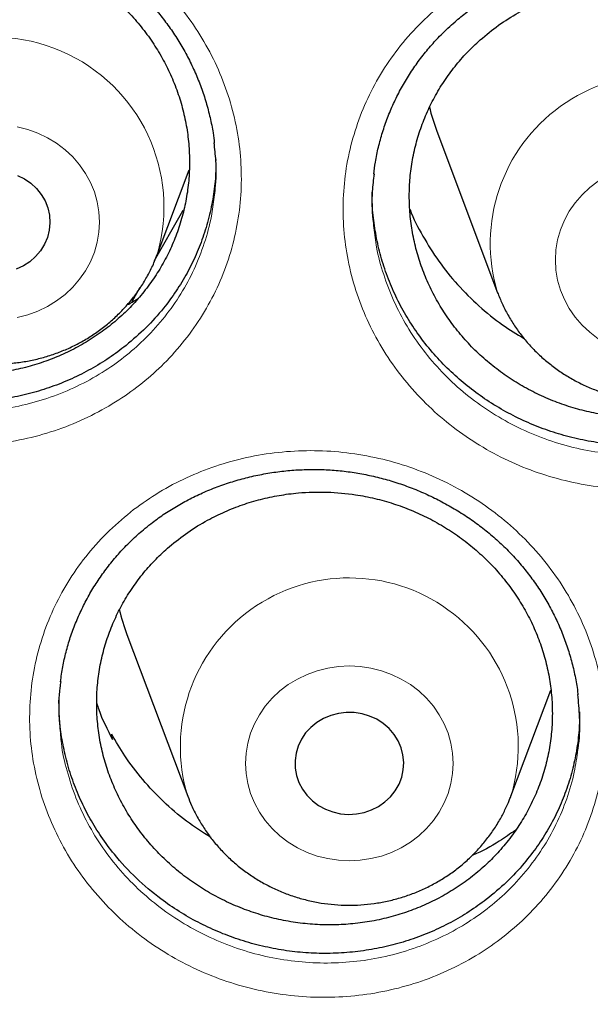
# Model space of a CAD drawing. Header units: millimetres. Extents: x 8 to 830, y 12 to 1725.
# Tile 232 of 256: x 389.57 to 393.76, y 1576.39 to 1583.64. Entities that reach past the tile are written whole.
import ezdxf

# ---------------------------------------------------------------- set-up
doc = ezdxf.new("R2010")
doc.units = ezdxf.units.MM

msp = doc.modelspace()

# ---------------------------------------------------------------- linework, layer by layer
at = {"color": 7, "linetype": 'Continuous', "lineweight": 30}
for p, q in [((392.6328, 1582.8157), (393.0798, 1581.6275)), ((391.0075, 1582.6073), (391.0074, 1582.601)), ((390.5759, 1581.9061), (390.8114, 1582.532)), ((390.3927, 1581.5635), (390.45, 1581.6699)), ((393.0798, 1581.6275), (393.0828, 1581.6198)), ((390.3541, 1579.1128), (390.8011, 1577.9246)), ((393.1773, 1577.9246), (393.4711, 1578.7055)), ((390.2364, 1578.3669), (390.2418, 1578.3807)), ((390.248, 1578.3423), (390.2418, 1578.3807))]:
    msp.add_line(p, q, dxfattribs=at)
at = {"color": 8, "linetype": 'Continuous', "lineweight": 0, "flags": 128}
for points in [[(389.5466, 1582.8484), (389.6238, 1582.829), (389.6984, 1582.8021), (389.7697, 1582.7681), (389.8367, 1582.7272), (389.8988, 1582.68), (389.9553, 1582.627), (390.0056, 1582.5687), (390.0492, 1582.5058), (390.0855, 1582.439), (390.1141, 1582.369), (390.1348, 1582.2966), (390.1473, 1582.2225), (390.1515, 1582.1476), (390.1473, 1582.0727), (390.1348, 1581.9986), (390.1141, 1581.9262), (390.0855, 1581.8562), (390.0492, 1581.7894), (390.0056, 1581.7265), (389.9553, 1581.6682), (389.8988, 1581.6152), (389.8367, 1581.568), (389.7697, 1581.5271), (389.6984, 1581.4931), (389.6238, 1581.4662), (389.5466, 1581.4468)], [(393.8191, 1582.4486), (393.7569, 1582.4014), (393.7004, 1582.3484), (393.6501, 1582.2901), (393.6066, 1582.2272), (393.5703, 1582.1604), (393.5417, 1582.0904), (393.521, 1582.018), (393.5085, 1581.9439), (393.5043, 1581.869), (393.5085, 1581.7941), (393.521, 1581.72), (393.5417, 1581.6476), (393.5703, 1581.5776), (393.6066, 1581.5108), (393.6501, 1581.4479), (393.7004, 1581.3896), (393.7569, 1581.3366), (393.8191, 1581.2894)], [(392.6868, 1577.8747), (392.7155, 1577.9447), (392.7362, 1578.0171), (392.7487, 1578.0912), (392.7528, 1578.1661), (392.7487, 1578.241), (392.7362, 1578.315), (392.7155, 1578.3875), (392.6868, 1578.4575), (392.6505, 1578.5243), (392.607, 1578.5872), (392.5567, 1578.6455), (392.5002, 1578.6985), (392.4381, 1578.7457), (392.371, 1578.7865), (392.2998, 1578.8206), (392.2252, 1578.8475), (392.148, 1578.8669), (392.069, 1578.8786), (391.9892, 1578.8825), (391.9094, 1578.8786), (391.8304, 1578.8669), (391.7532, 1578.8475), (391.6786, 1578.8206), (391.6074, 1578.7865), (391.5403, 1578.7457), (391.4782, 1578.6985), (391.4217, 1578.6455), (391.3714, 1578.5872), (391.3279, 1578.5243), (391.2916, 1578.4575), (391.2629, 1578.3875), (391.2422, 1578.315), (391.2297, 1578.241), (391.2256, 1578.1661), (391.2297, 1578.0912), (391.2422, 1578.0171), (391.2629, 1577.9447), (391.2916, 1577.8747), (391.3279, 1577.8078), (391.3714, 1577.7449), (391.4217, 1577.6867), (391.4782, 1577.6336), (391.5403, 1577.5864), (391.6074, 1577.5456), (391.6786, 1577.5116), (391.7532, 1577.4847), (391.8304, 1577.4653), (391.9094, 1577.4535), (391.9892, 1577.4496), (392.069, 1577.4535), (392.148, 1577.4653), (392.2252, 1577.4847), (392.2998, 1577.5116), (392.371, 1577.5456), (392.4381, 1577.5864), (392.5002, 1577.6336), (392.5567, 1577.6867), (392.607, 1577.7449), (392.6505, 1577.8078), (392.6868, 1577.8747)]]:
    msp.add_lwpolyline(points, dxfattribs=at)
at = {"color": 7, "linetype": 'Continuous', "lineweight": 30, "flags": 128}
for points in [[(389.5487, 1582.4912), (389.6003, 1582.4655), (389.6474, 1582.4331), (389.689, 1582.3946), (389.7241, 1582.3508), (389.7521, 1582.3027), (389.7722, 1582.2513), (389.7842, 1582.1977), (389.7878, 1582.143), (389.7828, 1582.0884), (389.7694, 1582.0351), (389.7479, 1581.9842), (389.7187, 1581.9367), (389.6825, 1581.8938), (389.6399, 1581.8562), (389.592, 1581.8249), (389.5398, 1581.8005)], [(390.5573, 1581.8656), (390.7543, 1582.2132), (390.7675, 1582.2361)], [(392.3546, 1578.0134), (392.3744, 1578.065), (392.386, 1578.1187), (392.3891, 1578.1734), (392.3837, 1578.2279), (392.3699, 1578.2812), (392.348, 1578.3319), (392.3184, 1578.3792), (392.2819, 1578.4219), (392.239, 1578.4591), (392.1909, 1578.4902), (392.1384, 1578.5142), (392.0828, 1578.5309), (392.0252, 1578.5398), (391.9668, 1578.5408), (391.9089, 1578.5337), (391.8527, 1578.5188), (391.7994, 1578.4964), (391.7502, 1578.467), (391.706, 1578.4311), (391.6679, 1578.3896), (391.6366, 1578.3433), (391.6129, 1578.2933), (391.5972, 1578.2405), (391.5898, 1578.1862), (391.5909, 1578.1314), (391.6005, 1578.0774), (391.6184, 1578.0252), (391.6443, 1577.9761), (391.6774, 1577.931), (391.7172, 1577.8909), (391.7628, 1577.8567), (391.8133, 1577.829), (391.8674, 1577.8086), (391.9242, 1577.7958), (391.9824, 1577.7908), (392.0407, 1577.7939), (392.0979, 1577.8049), (392.1528, 1577.8236), (392.2042, 1577.8496), (392.251, 1577.8823), (392.2923, 1577.9211), (392.327, 1577.9651), (392.3546, 1578.0134)]]:
    msp.add_lwpolyline(points, dxfattribs=at)
at = {"color": 8, "linetype": 'Continuous', "lineweight": 0}
for centre, radius, start, end in [((389.3751, 1582.2565), 1.251, 343.81093, 149.54392), ((394.2681, 1581.9908), 1.2426, 343.26601, 197.00079), ((391.9891, 1578.2881), 1.2424, 342.91394, 196.97366)]:
    msp.add_arc(centre, radius, start, end, dxfattribs=at)
at = {"color": 7, "linetype": 'Continuous', "lineweight": 30}
for centre, radius, start, end in [((394.0838, 1583.3619), 1.5503, 193.69593, 200.62537), ((391.8049, 1579.6589), 1.5502, 193.48108, 200.62559)]:
    msp.add_arc(centre, radius, start, end, dxfattribs=at)
at = {"color": 8, "linetype": 'Continuous', "lineweight": 0}
for points, knots in [([(377.0618, 1573.0598), (377.0748, 1573.2611), (377.1186, 1573.942), (377.2643, 1575.0973), (377.4967, 1576.5224), (377.798, 1577.9277), (378.161, 1579.3111), (378.585, 1580.6702), (379.0711, 1582.011), (379.6218, 1583.3387), (380.2374, 1584.6506), (380.9178, 1585.9434), (381.6582, 1587.207), (382.4571, 1588.4388), (383.3079, 1589.6293), (384.2077, 1590.777), (385.1538, 1591.8805), (386.1498, 1592.9446), (387.2002, 1593.9736), (388.304, 1594.9646), (389.46, 1595.9147), (390.6594, 1596.8163), (391.9, 1597.6675), (393.1716, 1598.4619), (394.4711, 1599.1992), (395.7952, 1599.879), (397.1494, 1600.5045), (398.5396, 1601.078), (399.9635, 1601.5973), (401.4191, 1602.0601), (402.895, 1602.4624), (404.3883, 1602.8034), (405.8872, 1603.0807), (407.3885, 1603.2956), (408.8891, 1603.4473), (410.3954, 1603.5424), (411.4015, 1603.5542), (411.9045, 1603.5601)], [0, 0, 0, 0, 0.0122926, 0.041589, 0.0708854, 0.1001817, 0.128955, 0.1577283, 0.1865016, 0.2152749, 0.2445713, 0.2738677, 0.303164, 0.3324604, 0.3617568, 0.3905301, 0.4193034, 0.4480767, 0.47685, 0.5061463, 0.5354427, 0.564739, 0.5940354, 0.6233318, 0.6521051, 0.6808784, 0.7096517, 0.738425, 0.7677213, 0.7970177, 0.8263141, 0.8556104, 0.8849068, 0.9136801, 0.9424534, 0.9712267, 1, 1, 1, 1]), ([(411.9045, 1602.1384), (411.4079, 1602.1325), (410.4148, 1602.1207), (408.9279, 1602.0251), (407.4468, 1601.8726), (405.9744, 1601.658), (404.522, 1601.3848), (403.0924, 1601.0544), (401.6879, 1600.6687), (400.3024, 1600.2266), (398.9303, 1599.7256), (397.5746, 1599.1657), (396.2385, 1598.5467), (394.9327, 1597.8732), (393.6598, 1597.1465), (392.4295, 1596.3727), (391.2435, 1595.5542), (390.1031, 1594.6936), (389.0035, 1593.7876), (387.9401, 1592.8322), (386.916, 1591.8281), (385.9341, 1590.7766), (385.0025, 1589.6855), (384.1228, 1588.5571), (383.3018, 1587.4004), (382.54, 1586.2184), (381.8375, 1585.0139), (381.191, 1583.7821), (380.5983, 1582.5176), (380.0617, 1581.2223), (379.5835, 1579.8983), (379.1678, 1578.5558), (378.8154, 1577.1975), (378.5287, 1575.8341), (378.3069, 1574.4685), (378.1492, 1573.1035), (378.0544, 1571.7333), (378.0226, 1570.3523), (378.0552, 1568.9629), (378.1534, 1567.568), (378.317, 1566.1784), (378.5454, 1564.797), (378.8367, 1563.4344), (379.1888, 1562.0932), (379.5999, 1560.7754), (380.0712, 1559.4755), (380.6051, 1558.1882), (381.2019, 1556.9163), (381.8617, 1555.6628), (382.5795, 1554.4377), (383.3541, 1553.2435), (384.179, 1552.0892), (385.0514, 1550.9765), (385.9686, 1549.9066), (386.9343, 1548.8749), (387.9527, 1547.8773), (389.0228, 1546.9165), (390.1437, 1545.9953), (391.3066, 1545.1212), (392.5093, 1544.2959), (393.7422, 1543.5256), (395.0021, 1542.8108), (396.2859, 1542.1517), (397.5989, 1541.5453), (398.9467, 1540.9892), (400.3273, 1540.4858), (401.7385, 1540.0371), (403.1694, 1539.6471), (404.6173, 1539.3164), (406.0705, 1539.0475), (407.526, 1538.8394), (408.981, 1538.6914), (410.4414, 1538.6025), (411.9134, 1538.5727), (413.3942, 1538.6033), (414.8811, 1538.6954), (416.3622, 1538.8488), (417.8346, 1539.0632), (419.2869, 1539.3364), (420.7165, 1539.6668), (422.1211, 1540.0525), (423.5066, 1540.4947), (424.8787, 1540.9956), (426.2344, 1541.5555), (427.5705, 1542.1745), (428.8762, 1542.848), (430.1492, 1543.5747), (431.3795, 1544.3486), (432.5655, 1545.1671), (433.7058, 1546.0276), (434.8055, 1546.9336), (435.8688, 1547.889), (436.8929, 1548.8931), (437.8748, 1549.9446), (438.8065, 1551.0357), (439.6861, 1552.1641), (440.5071, 1553.3208), (441.269, 1554.5028), (441.9715, 1555.7073), (442.6179, 1556.9391), (443.2106, 1558.2036), (443.7472, 1559.4989), (444.2255, 1560.8229), (444.6412, 1562.1654), (444.9936, 1563.5237), (445.2803, 1564.8871), (445.5021, 1566.2527), (445.6598, 1567.6178), (445.7545, 1568.9879), (445.7863, 1570.3689), (445.7538, 1571.7583), (445.6555, 1573.1532), (445.492, 1574.5428), (445.2635, 1575.9243), (444.9723, 1577.2868), (444.6202, 1578.6281), (444.2091, 1579.9458), (443.7378, 1581.2457), (443.2038, 1582.533), (442.6071, 1583.8049), (441.9473, 1585.0584), (441.2294, 1586.2835), (440.4549, 1587.4778), (439.63, 1588.632), (438.7576, 1589.7447), (437.8403, 1590.8146), (436.8747, 1591.8463), (435.8563, 1592.8439), (434.7861, 1593.8047), (433.6653, 1594.726), (432.5024, 1595.6), (431.2997, 1596.4253), (430.0668, 1597.1956), (428.8069, 1597.9104), (427.5231, 1598.5695), (426.2101, 1599.1759), (424.8623, 1599.732), (423.4817, 1600.2354), (422.0705, 1600.6841), (420.6395, 1601.0741), (419.1917, 1601.4048), (417.7385, 1601.6737), (416.283, 1601.882), (414.828, 1602.0291), (413.3676, 1602.1213), (412.3922, 1602.1327), (411.9045, 1602.1384)], [0, 0, 0, 0, 0.007, 0.014, 0.021, 0.028, 0.035, 0.041875, 0.04875, 0.055625, 0.0625, 0.0695, 0.0765, 0.0835, 0.0905, 0.0975, 0.104375, 0.11125, 0.118125, 0.125, 0.132, 0.139, 0.146, 0.153, 0.16, 0.166875, 0.17375, 0.180625, 0.1875, 0.1945, 0.2015, 0.2085, 0.2155, 0.2225, 0.229375, 0.23625, 0.243125, 0.25, 0.257, 0.264, 0.271, 0.278, 0.285, 0.291875, 0.29875, 0.305625, 0.3125, 0.3195, 0.3265, 0.3335, 0.3405, 0.3475, 0.354375, 0.36125, 0.368125, 0.375, 0.382, 0.389, 0.396, 0.403, 0.41, 0.416875, 0.42375, 0.430625, 0.4375, 0.4445, 0.4515, 0.4585, 0.4655, 0.4725, 0.479375, 0.48625, 0.493125, 0.5, 0.507, 0.514, 0.521, 0.528, 0.535, 0.541875, 0.54875, 0.555625, 0.5625, 0.5695, 0.5765, 0.5835, 0.5905, 0.5975, 0.604375, 0.61125, 0.618125, 0.625, 0.632, 0.639, 0.646, 0.653, 0.66, 0.666875, 0.67375, 0.680625, 0.6875, 0.6945, 0.7015, 0.7085, 0.7155, 0.7225, 0.729375, 0.73625, 0.743125, 0.75, 0.757, 0.764, 0.771, 0.778, 0.785, 0.791875, 0.79875, 0.805625, 0.8125, 0.8195, 0.8265, 0.8335, 0.8405, 0.8475, 0.854375, 0.86125, 0.868125, 0.875, 0.882, 0.889, 0.896, 0.903, 0.91, 0.916875, 0.92375, 0.930625, 0.9375, 0.9445, 0.9515, 0.9585, 0.9655, 0.9725, 0.979375, 0.98625, 0.993125, 1, 1, 1, 1]), ([(387.6959, 1584.0899), (387.7568, 1584.1353), (387.8789, 1584.2261), (388.081, 1584.3363), (388.295, 1584.4264), (388.5203, 1584.4923), (388.7534, 1584.5339), (388.9906, 1584.5505), (389.2288, 1584.5409), (389.465, 1584.5061), (389.6967, 1584.4467), (389.9206, 1584.3623), (390.1342, 1584.2548), (390.3344, 1584.1257), (390.5182, 1583.9759), (390.6839, 1583.8083), (390.8297, 1583.6244), (390.953, 1583.426), (391.0528, 1583.2161), (391.1277, 1582.9976), (391.1759, 1582.7733), (391.198, 1582.5461), (391.1936, 1582.3185), (391.1618, 1582.0935), (391.104, 1581.8739), (391.0208, 1581.6624), (390.9126, 1581.4624), (390.7816, 1581.2756), (390.6332, 1581.1087), (390.4705, 1580.9628), (390.2922, 1580.8337), (390.094, 1580.7213), (389.8777, 1580.6284), (389.6516, 1580.5596), (389.4184, 1580.5165), (389.1815, 1580.4984), (388.9429, 1580.5054), (388.7058, 1580.5387), (388.4732, 1580.597), (388.2482, 1580.6793), (388.0342, 1580.7856), (387.8334, 1580.9134), (387.648, 1581.0614), (387.481, 1581.2285), (387.3339, 1581.412), (387.2087, 1581.6093), (387.1078, 1581.8185), (387.0316, 1582.0363), (386.981, 1582.2603), (386.9576, 1582.4876), (386.9606, 1582.7153), (386.9902, 1582.9405), (387.0466, 1583.16), (387.1281, 1583.3715), (387.2343, 1583.5736), (387.3658, 1583.7625), (387.5184, 1583.9381), (387.6368, 1584.0394), (387.6959, 1584.0899)], [0, 0, 0, 0, 0.017621, 0.035297, 0.052918, 0.070788, 0.088716, 0.106587, 0.124449, 0.142369, 0.160233, 0.178158, 0.19614, 0.214065, 0.231948, 0.249888, 0.267771, 0.285704, 0.303694, 0.321627, 0.339498, 0.357426, 0.375297, 0.393179, 0.411119, 0.429001, 0.446842, 0.464739, 0.48258, 0.499099, 0.515618, 0.533568, 0.551574, 0.569522, 0.58739, 0.605314, 0.623181, 0.641115, 0.659106, 0.67704, 0.694936, 0.712888, 0.730783, 0.748709, 0.766693, 0.784619, 0.802519, 0.820477, 0.838377, 0.856258, 0.874196, 0.892077, 0.909908, 0.927795, 0.945625, 0.96373, 0.981895, 1, 1, 1, 1]), ([(392.6268, 1583.7157), (392.6865, 1583.7635), (392.8061, 1583.8594), (393.0057, 1583.9775), (393.2174, 1584.0755), (393.4409, 1584.1492), (393.6724, 1584.1988), (393.9087, 1584.2235), (394.1469, 1584.2221), (394.3838, 1584.1955), (394.617, 1584.1441), (394.8432, 1584.0676), (395.0599, 1583.9676), (395.2638, 1583.8456), (395.4521, 1583.7024), (395.6229, 1583.5408), (395.7744, 1583.3622), (395.9038, 1583.1684), (396.0102, 1582.9622), (396.0921, 1582.7467), (396.1476, 1582.5243), (396.177, 1582.2981), (396.18, 1582.0706), (396.1556, 1581.8447), (396.1049, 1581.6232), (396.0287, 1581.409), (395.9271, 1581.2053), (395.8023, 1581.0141), (395.6593, 1580.8421), (395.5015, 1580.6905), (395.3274, 1580.5554), (395.133, 1580.4362), (394.92, 1580.336), (394.6964, 1580.2595), (394.465, 1580.2085), (394.2289, 1580.1821), (393.9905, 1580.181), (393.7527, 1580.2061), (393.5186, 1580.2563), (393.2914, 1580.3308), (393.0744, 1580.4295), (392.8699, 1580.5502), (392.6801, 1580.6916), (392.508, 1580.8526), (392.3553, 1581.0307), (392.2239, 1581.2234), (392.1164, 1581.4287), (392.0332, 1581.6437), (391.9754, 1581.8656), (391.9446, 1582.0919), (391.9403, 1582.3194), (391.9625, 1582.5454), (392.0117, 1582.7668), (392.0862, 1582.981), (392.1856, 1583.1862), (392.3102, 1583.3788), (392.4558, 1583.5585), (392.5698, 1583.6633), (392.6268, 1583.7157)], [0, 0, 0, 0, 0.0177483, 0.0355527, 0.0533015, 0.0711723, 0.0891002, 0.1069713, 0.1248261, 0.1427381, 0.1605939, 0.1785065, 0.1964764, 0.2143891, 0.2322613, 0.2501896, 0.2680609, 0.2859883, 0.303973, 0.3219002, 0.3397746, 0.3577057, 0.3755796, 0.393472, 0.4114216, 0.4293137, 0.4471669, 0.465077, 0.4829301, 0.4994725, 0.5160145, 0.5339615, 0.551965, 0.5699096, 0.5877743, 0.6056951, 0.6235588, 0.6414824, 0.6594634, 0.677387, 0.6952704, 0.7132106, 0.7310939, 0.7490101, 0.7669836, 0.7848998, 0.8027974, 0.8207521, 0.8386496, 0.8565365, 0.8744804, 0.8923667, 0.9102096, 0.9281082, 0.945949, 0.963947, 0.9820028, 1, 1, 1, 1]), ([(387.1905, 1582.44), (387.1931, 1582.4103), (387.2017, 1582.3119), (387.2423, 1582.1473), (387.3102, 1581.9495), (387.4017, 1581.7598), (387.5149, 1581.5806), (387.648, 1581.414), (387.7991, 1581.2622), (387.9668, 1581.1276), (388.1485, 1581.0113), (388.3421, 1580.9145), (388.5455, 1580.8393), (388.756, 1580.7859), (388.9705, 1580.7552), (389.1864, 1580.7482), (389.4008, 1580.7641), (389.6119, 1580.8026), (389.8165, 1580.8644), (390.0123, 1580.9481), (390.1917, 1581.0496), (390.353, 1581.1661), (390.5002, 1581.298), (390.6346, 1581.449), (390.7531, 1581.618), (390.8513, 1581.7992), (390.9258, 1581.9908), (390.9752, 1582.1688), (390.9889, 1582.2838), (390.9945, 1582.3306)], [0, 0, 0, 0, 0.016669, 0.055142, 0.093738, 0.132212, 0.170741, 0.209394, 0.247923, 0.28639, 0.324979, 0.363446, 0.401991, 0.440659, 0.479203, 0.517615, 0.55615, 0.594564, 0.633139, 0.671842, 0.710423, 0.745915, 0.781408, 0.819754, 0.858221, 0.896567, 0.934999, 0.973554, 1, 1, 1, 1]), ([(392.1701, 1582.1059), (392.1756, 1582.0579), (392.1891, 1581.9416), (392.2385, 1581.7605), (392.3131, 1581.5655), (392.4105, 1581.3792), (392.5293, 1581.2043), (392.6675, 1581.0427), (392.8231, 1580.8964), (392.9949, 1580.7679), (393.1799, 1580.6582), (393.3763, 1580.5683), (393.5818, 1580.5003), (393.7936, 1580.4544), (394.0087, 1580.4312), (394.2245, 1580.4318), (394.4381, 1580.4552), (394.6476, 1580.5011), (394.85, 1580.57), (395.0427, 1580.6605), (395.2186, 1580.7681), (395.3761, 1580.8903), (395.519, 1581.0274), (395.6484, 1581.183), (395.7613, 1581.3561), (395.8536, 1581.5406), (395.9214, 1581.7347), (395.9619, 1581.8964), (395.9708, 1581.9936), (395.9735, 1582.0223)], [0, 0, 0, 0, 0.026987, 0.065452, 0.104041, 0.142508, 0.181014, 0.219643, 0.25815, 0.296589, 0.335151, 0.37359, 0.412111, 0.450755, 0.489275, 0.527678, 0.566204, 0.604609, 0.643176, 0.68187, 0.720442, 0.755983, 0.791524, 0.829894, 0.868387, 0.906758, 0.94521, 0.983786, 1, 1, 1, 1]), ([(390.4027, 1580.0322), (390.4643, 1580.0762), (390.5876, 1580.1644), (390.7909, 1580.2706), (391.006, 1580.357), (391.2322, 1580.4193), (391.4661, 1580.4574), (391.7036, 1580.4706), (391.9417, 1580.4577), (392.1774, 1580.4199), (392.408, 1580.3576), (392.6305, 1580.2706), (392.8421, 1580.1608), (393.0399, 1580.0296), (393.221, 1579.8783), (393.3836, 1579.7094), (393.5261, 1579.5247), (393.6458, 1579.3258), (393.7418, 1579.116), (393.8128, 1578.898), (393.8571, 1578.6745), (393.8752, 1578.4485), (393.8669, 1578.2225), (393.8312, 1577.9994), (393.7696, 1577.782), (393.6828, 1577.573), (393.5711, 1577.3757), (393.437, 1577.1919), (393.2856, 1577.028), (393.1204, 1576.8851), (392.9398, 1576.7593), (392.7396, 1576.6502), (392.5216, 1576.5608), (392.2943, 1576.4956), (392.0603, 1576.4559), (391.8229, 1576.4412), (391.5844, 1576.4515), (391.3479, 1576.4879), (391.1162, 1576.5491), (390.8928, 1576.6341), (390.6807, 1576.7427), (390.4822, 1576.8725), (390.2995, 1577.0222), (390.1355, 1577.1906), (389.9918, 1577.3748), (389.8702, 1577.5726), (389.773, 1577.7818), (389.7007, 1577.9992), (389.6541, 1578.2224), (389.6346, 1578.4485), (389.6416, 1578.6746), (389.6751, 1578.8979), (389.7353, 1579.1152), (389.8203, 1579.3243), (389.9302, 1579.5239), (390.0653, 1579.7103), (390.2217, 1579.8833), (390.3425, 1579.9826), (390.4027, 1580.0322)], [0, 0, 0, 0, 0.017563, 0.03518, 0.052744, 0.070625, 0.088563, 0.106444, 0.124312, 0.142237, 0.160107, 0.178029, 0.19601, 0.213932, 0.231807, 0.249737, 0.267611, 0.285532, 0.30351, 0.32143, 0.339292, 0.35721, 0.375071, 0.392951, 0.410887, 0.428766, 0.446612, 0.464515, 0.48236, 0.498891, 0.515422, 0.533382, 0.551399, 0.569357, 0.587235, 0.60517, 0.623047, 0.640985, 0.65898, 0.676918, 0.694808, 0.712755, 0.730645, 0.74856, 0.766533, 0.784449, 0.802337, 0.820282, 0.838171, 0.856044, 0.873974, 0.891846, 0.909677, 0.927563, 0.945392, 0.963575, 0.981818, 1, 1, 1, 1]), ([(389.8664, 1578.371), (389.8679, 1578.3515), (389.8744, 1578.2638), (389.9107, 1578.1098), (389.9747, 1577.9126), (390.063, 1577.7229), (390.173, 1577.5435), (390.303, 1577.3763), (390.4514, 1577.2234), (390.6167, 1577.0874), (390.7962, 1576.9694), (390.9881, 1576.8706), (391.1903, 1576.7931), (391.3998, 1576.7372), (391.6138, 1576.7037), (391.8296, 1576.6938), (392.0444, 1576.7067), (392.2562, 1576.7421), (392.4619, 1576.8008), (392.6592, 1576.8813), (392.8403, 1576.9797), (393.0038, 1577.0933), (393.1532, 1577.2223), (393.2902, 1577.3705), (393.4116, 1577.5368), (393.5128, 1577.7154), (393.5908, 1577.9046), (393.6453, 1578.09), (393.6621, 1578.2136), (393.6697, 1578.2695)], [0, 0, 0, 0, 0.0109985, 0.0494539, 0.0880326, 0.1264886, 0.1650034, 0.2036413, 0.2421564, 0.2806204, 0.3192067, 0.3576709, 0.3962324, 0.4349173, 0.4734787, 0.511922, 0.550488, 0.5889334, 0.6275405, 0.6662747, 0.7048874, 0.7404132, 0.7759399, 0.8143047, 0.852792, 0.8911569, 0.9295909, 0.9681483, 1, 1, 1, 1])]:
    msp.add_open_spline(points, degree=3, knots=knots, dxfattribs=at)
at = {"color": 7, "linetype": 'Continuous', "lineweight": 30}
for points, knots in [([(379.3607, 1573.8314), (379.3766, 1573.9616), (379.4114, 1574.2451), (379.4739, 1574.6808), (379.5463, 1575.1387), (379.6262, 1575.5955), (379.7135, 1576.0511), (379.808, 1576.5054), (379.9099, 1576.9583), (380.019, 1577.4098), (380.1353, 1577.8596), (380.2589, 1578.3078), (380.3897, 1578.7542), (380.5276, 1579.1986), (380.6726, 1579.6411), (380.8248, 1580.0814), (380.984, 1580.5196), (381.1502, 1580.9554), (381.3234, 1581.3889), (381.5035, 1581.8199), (381.6906, 1582.2482), (381.8845, 1582.6739), (382.0852, 1583.0968), (382.2927, 1583.5168), (382.507, 1583.9338), (382.7279, 1584.3477), (382.9554, 1584.7585), (383.1895, 1585.166), (383.4301, 1585.5701), (383.6772, 1585.9708), (383.9307, 1586.368), (384.1906, 1586.7615), (384.4567, 1587.1513), (384.7291, 1587.5374), (385.0077, 1587.9195), (385.2923, 1588.2976), (385.583, 1588.6717), (385.8797, 1589.0416), (386.1823, 1589.4073), (386.4908, 1589.7686), (386.805, 1590.1256), (387.1249, 1590.4781), (387.4504, 1590.826), (387.7815, 1591.1692), (388.118, 1591.5078), (388.46, 1591.8416), (388.8073, 1592.1705), (389.1598, 1592.4944), (389.5175, 1592.8133), (389.8803, 1593.1272), (390.248, 1593.4358), (390.6207, 1593.7393), (390.9982, 1594.0374), (391.3805, 1594.3302), (391.7675, 1594.6175), (392.159, 1594.8993), (392.5549, 1595.1756), (392.9553, 1595.4462), (393.36, 1595.7112), (393.7689, 1595.9704), (394.1819, 1596.2238), (394.5989, 1596.4713), (395.0199, 1596.7129), (395.4447, 1596.9485), (395.8732, 1597.1781), (396.3054, 1597.4016), (396.7411, 1597.619), (397.1803, 1597.8302), (397.6228, 1598.0352), (398.0685, 1598.2339), (398.5174, 1598.4262), (398.9694, 1598.6122), (399.4242, 1598.7918), (399.8819, 1598.965), (400.3423, 1599.1316), (400.8054, 1599.2918), (401.271, 1599.4453), (401.739, 1599.5923), (402.2092, 1599.7326), (402.6817, 1599.8663), (403.1563, 1599.9933), (403.6329, 1600.1136), (404.1114, 1600.2271), (404.5916, 1600.3338), (405.0735, 1600.4338), (405.5569, 1600.5269), (406.0418, 1600.6132), (406.528, 1600.6926), (407.0154, 1600.7652), (407.5039, 1600.8308), (407.9935, 1600.8895), (408.4839, 1600.9413), (408.9751, 1600.9862), (409.467, 1601.0241), (409.9594, 1601.0551), (410.4523, 1601.0791), (410.9454, 1601.0962), (411.4389, 1601.1062), (411.9324, 1601.1093), (412.4259, 1601.1054), (412.9193, 1601.0946), (413.4124, 1601.0768), (413.9052, 1601.052), (414.3976, 1601.0202), (414.8894, 1600.9815), (415.3805, 1600.9358), (415.8708, 1600.8833), (416.3603, 1600.8237), (416.8487, 1600.7573), (417.336, 1600.684), (417.822, 1600.6038), (418.3067, 1600.5167), (418.79, 1600.4229), (419.2717, 1600.3221), (419.7517, 1600.2146), (420.23, 1600.1003), (420.7063, 1599.9793), (421.1807, 1599.8516), (421.6529, 1599.7171), (422.1229, 1599.5761), (422.5907, 1599.4283), (423.0559, 1599.274), (423.5187, 1599.1132), (423.9788, 1598.9458), (424.4362, 1598.7719), (424.8907, 1598.5916), (425.3423, 1598.4049), (425.7908, 1598.2118), (426.2362, 1598.0124), (426.6783, 1597.8067), (427.1171, 1597.5948), (427.5524, 1597.3768), (427.9842, 1597.1526), (428.4123, 1596.9223), (428.8366, 1596.686), (429.2572, 1596.4437), (429.6737, 1596.1955), (430.0863, 1595.9415), (430.4947, 1595.6817), (430.8989, 1595.4161), (431.2988, 1595.1448), (431.6943, 1594.8679), (432.0852, 1594.5855), (432.4716, 1594.2975), (432.8534, 1594.0042), (433.2304, 1593.7055), (433.6025, 1593.4014), (433.9697, 1593.0922), (434.3319, 1592.7778), (434.689, 1592.4583), (435.0409, 1592.1338), (435.3876, 1591.8044), (435.729, 1591.4701), (436.0649, 1591.131), (436.3954, 1590.7872), (436.7202, 1590.4388), (437.0395, 1590.0858), (437.3531, 1589.7284), (437.6608, 1589.3665), (437.9627, 1589.0004), (438.2588, 1588.63), (438.5488, 1588.2555), (438.8328, 1587.8769), (439.1106, 1587.4944), (439.3823, 1587.108), (439.6477, 1586.7177), (439.9069, 1586.3238), (440.1597, 1585.9263), (440.406, 1585.5252), (440.6459, 1585.1207), (440.8793, 1584.7128), (441.1061, 1584.3017), (441.3262, 1583.8874), (441.5397, 1583.4701), (441.7465, 1583.0498), (441.9464, 1582.6266), (442.1396, 1582.2006), (442.3259, 1581.772), (442.5052, 1581.3407), (442.6777, 1580.907), (442.8431, 1580.4709), (443.0015, 1580.0325), (443.1528, 1579.5919), (443.2971, 1579.1493), (443.4342, 1578.7046), (443.5642, 1578.258), (443.6869, 1577.8097), (443.8025, 1577.3597), (443.9108, 1576.9081), (444.0118, 1576.455), (444.1056, 1576.0005), (444.192, 1575.5447), (444.2712, 1575.0878), (444.3427, 1574.6298), (444.4021, 1574.211), (444.4344, 1573.9444), (444.4481, 1573.8312)], [0, 0, 0, 0, 0.004388, 0.009555, 0.014723, 0.01989, 0.025057, 0.030224, 0.035392, 0.040559, 0.045726, 0.050893, 0.05606, 0.061228, 0.066395, 0.071562, 0.076729, 0.081896, 0.087063, 0.092229, 0.097396, 0.102563, 0.10773, 0.112897, 0.118063, 0.12323, 0.128396, 0.133563, 0.138729, 0.143896, 0.149062, 0.154229, 0.159395, 0.164561, 0.169727, 0.174894, 0.18006, 0.185226, 0.190392, 0.195558, 0.200724, 0.20589, 0.211055, 0.216221, 0.221387, 0.226553, 0.231718, 0.236884, 0.242049, 0.247215, 0.25238, 0.257546, 0.262711, 0.267877, 0.273042, 0.278207, 0.283372, 0.288538, 0.293703, 0.298868, 0.304033, 0.309198, 0.314363, 0.319528, 0.324693, 0.329858, 0.335023, 0.340188, 0.345353, 0.350518, 0.355682, 0.360847, 0.366012, 0.371177, 0.376341, 0.381506, 0.386671, 0.391835, 0.397, 0.402165, 0.407329, 0.412494, 0.417658, 0.422823, 0.427988, 0.433152, 0.438317, 0.443481, 0.448646, 0.45381, 0.458975, 0.464139, 0.469304, 0.474468, 0.479632, 0.484797, 0.489961, 0.495126, 0.50029, 0.505455, 0.510619, 0.515784, 0.520948, 0.526112, 0.531277, 0.536441, 0.541606, 0.54677, 0.551935, 0.557099, 0.562264, 0.567428, 0.572593, 0.577757, 0.582922, 0.588086, 0.593251, 0.598415, 0.60358, 0.608744, 0.613909, 0.619074, 0.624238, 0.629403, 0.634568, 0.639732, 0.644897, 0.650062, 0.655226, 0.660391, 0.665556, 0.670721, 0.675886, 0.68105, 0.686215, 0.69138, 0.696545, 0.70171, 0.706875, 0.71204, 0.717205, 0.722371, 0.727536, 0.732701, 0.737866, 0.743031, 0.748197, 0.753362, 0.758527, 0.763693, 0.768858, 0.774024, 0.779189, 0.784355, 0.789521, 0.794686, 0.799852, 0.805018, 0.810184, 0.815349, 0.820515, 0.825681, 0.830847, 0.836013, 0.84118, 0.846346, 0.851512, 0.856678, 0.861844, 0.867011, 0.872177, 0.877344, 0.88251, 0.887677, 0.892843, 0.89801, 0.903177, 0.908343, 0.91351, 0.918677, 0.923844, 0.929011, 0.934178, 0.939344, 0.944512, 0.949679, 0.954846, 0.960013, 0.96518, 0.970347, 0.975514, 0.980681, 0.985849, 0.991016, 0.996183, 1, 1, 1, 1]), ([(387.83, 1583.9878), (387.8448, 1583.9995), (387.889, 1584.0344), (387.9664, 1584.0887), (388.0637, 1584.1486), (388.1656, 1584.2029), (388.2716, 1584.2513), (388.3812, 1584.2936), (388.4939, 1584.3295), (388.6092, 1584.3588), (388.7263, 1584.3812), (388.8445, 1584.3967), (388.9633, 1584.405), (389.082, 1584.4063), (389.1999, 1584.4005), (389.3165, 1584.3876), (389.4321, 1584.3678), (389.5468, 1584.3411), (389.6609, 1584.3075), (389.7737, 1584.267), (389.8846, 1584.2198), (389.9929, 1584.1662), (390.0978, 1584.1065), (390.1986, 1584.041), (390.2947, 1583.9701), (390.3855, 1583.8945), (390.4704, 1583.8145), (390.5492, 1583.7303), (390.6222, 1583.6419), (390.6897, 1583.5491), (390.7516, 1583.4519), (390.8076, 1583.3507), (390.8574, 1583.2459), (390.9006, 1583.1383), (390.937, 1583.0282), (390.9659, 1582.9164), (390.9861, 1582.8164), (390.9934, 1582.7534), (390.9963, 1582.7285)], [0, 0, 0, 0, 0.013969, 0.041926, 0.070013, 0.098288, 0.12673, 0.155309, 0.183984, 0.21271, 0.241425, 0.270071, 0.298596, 0.326959, 0.355125, 0.383056, 0.410839, 0.438843, 0.46715, 0.495708, 0.524454, 0.553315, 0.582213, 0.611045, 0.639732, 0.668206, 0.696414, 0.724322, 0.752113, 0.780142, 0.808426, 0.83693, 0.86561, 0.894416, 0.923292, 0.952178, 0.981007, 1, 1, 1, 1]), ([(387.9919, 1583.8293), (387.9586, 1583.7991), (387.8921, 1583.7386), (387.8021, 1583.6372), (387.7202, 1583.5281), (387.6485, 1583.4123), (387.5878, 1583.2915), (387.5383, 1583.1668), (387.4996, 1583.037), (387.4728, 1582.9047), (387.4579, 1582.7704), (387.4548, 1582.6361), (387.4636, 1582.5003), (387.4843, 1582.3659), (387.5168, 1582.2334), (387.5605, 1582.1046), (387.6157, 1581.9781), (387.6817, 1581.8567), (387.758, 1581.7409), (387.8435, 1581.632), (387.939, 1581.529), (388.043, 1581.4342), (388.1546, 1581.348), (388.2724, 1581.2713), (388.3976, 1581.2035), (388.5489, 1581.1368), (388.7294, 1581.0779), (388.9157, 1581.041), (389.0811, 1581.0254), (389.2227, 1581.0234), (389.363, 1581.0327), (389.5031, 1581.0534), (389.6404, 1581.0855), (389.7736, 1581.1285), (389.9016, 1581.1817), (390.0255, 1581.2458), (390.1427, 1581.3198), (390.2525, 1581.4029), (390.3537, 1581.494), (390.4473, 1581.5942), (390.5311, 1581.7014), (390.605, 1581.8152), (390.6681, 1581.934), (390.7209, 1582.0588), (390.7622, 1582.1874), (390.7919, 1582.319), (390.8097, 1582.4519), (390.8159, 1582.5875), (390.81, 1582.7229), (390.7922, 1582.8576), (390.7628, 1582.9898), (390.7216, 1583.1208), (390.6692, 1583.2478), (390.6059, 1583.3702), (390.5327, 1583.4868), (390.4487, 1583.5986), (390.3555, 1583.703), (390.2537, 1583.7997), (390.1447, 1583.8876), (390.0274, 1583.9674), (389.8838, 1584.0488), (389.7104, 1584.1253), (389.5288, 1584.1806), (389.3655, 1584.2128), (389.2245, 1584.2289), (389.0836, 1584.2338), (388.9416, 1584.2273), (388.8013, 1584.2093), (388.6635, 1584.18), (388.5301, 1584.14), (388.3994, 1584.0889), (388.2641, 1584.022), (388.1254, 1583.9376), (388.0366, 1583.8656), (387.9919, 1583.8293)], [0, 0, 0, 0, 0.0132202, 0.0264404, 0.0399948, 0.053649, 0.0668832, 0.0802635, 0.0936439, 0.107298, 0.1205329, 0.1339138, 0.1472947, 0.1609492, 0.1741894, 0.1875756, 0.2009618, 0.2146217, 0.2278696, 0.2412103, 0.2546579, 0.2683258, 0.2815686, 0.2949756, 0.3083826, 0.3220578, 0.3419245, 0.3621088, 0.3757873, 0.3890769, 0.4023664, 0.415846, 0.4295223, 0.442771, 0.4561127, 0.4695615, 0.4832312, 0.496472, 0.5098593, 0.5232465, 0.536908, 0.5501431, 0.5635245, 0.5769059, 0.5905612, 0.6037952, 0.6171754, 0.6305556, 0.6442094, 0.6574475, 0.6708317, 0.6842158, 0.6978736, 0.711119, 0.7244572, 0.7379023, 0.7515676, 0.7648086, 0.7782137, 0.7916189, 0.8052921, 0.8251583, 0.845342, 0.85902, 0.8723109, 0.8856017, 0.8990825, 0.9127601, 0.9259992, 0.9394027, 0.9528062, 0.9664783, 0.9831459, 1, 1, 1, 1]), ([(392.7665, 1583.6209), (392.7809, 1583.6331), (392.824, 1583.6695), (392.8996, 1583.7265), (392.9949, 1583.7897), (393.0949, 1583.8475), (393.1993, 1583.8996), (393.3075, 1583.9456), (393.419, 1583.9854), (393.5332, 1584.0186), (393.6494, 1584.045), (393.7671, 1584.0645), (393.8855, 1584.077), (394.004, 1584.0823), (394.1219, 1584.0805), (394.2389, 1584.0717), (394.355, 1584.0558), (394.4704, 1584.033), (394.5854, 1584.0033), (394.6994, 1583.9667), (394.8117, 1583.9233), (394.9216, 1583.8734), (395.0283, 1583.8173), (395.1311, 1583.7552), (395.2292, 1583.6877), (395.3222, 1583.6152), (395.4096, 1583.5381), (395.4909, 1583.4566), (395.5666, 1583.3707), (395.6369, 1583.2802), (395.7018, 1583.1851), (395.761, 1583.0858), (395.8139, 1582.9828), (395.8604, 1582.8766), (395.9001, 1582.7678), (395.9328, 1582.6571), (395.9576, 1582.545), (395.972, 1582.464), (395.9758, 1582.4204), (395.9763, 1582.4146)], [0, 0, 0, 0, 0.013777, 0.041344, 0.069039, 0.096919, 0.124964, 0.153143, 0.181415, 0.209737, 0.238046, 0.266284, 0.294403, 0.322361, 0.350124, 0.377655, 0.405044, 0.432653, 0.460562, 0.488718, 0.517059, 0.545514, 0.574006, 0.602431, 0.630714, 0.658787, 0.686597, 0.714113, 0.741525, 0.769175, 0.797077, 0.825195, 0.853487, 0.881903, 0.910388, 0.938882, 0.967321, 0.995659, 1, 1, 1, 1]), ([(392.952, 1583.4876), (392.9191, 1583.4569), (392.8533, 1583.3956), (392.7647, 1583.2931), (392.684, 1583.1831), (392.6138, 1583.0665), (392.5545, 1582.945), (392.5065, 1582.8199), (392.4693, 1582.6898), (392.444, 1582.5575), (392.4306, 1582.4234), (392.429, 1582.2893), (392.4392, 1582.154), (392.4615, 1582.0203), (392.4954, 1581.8886), (392.5404, 1581.7607), (392.597, 1581.6353), (392.6642, 1581.5152), (392.7416, 1581.4009), (392.8281, 1581.2936), (392.9247, 1581.1923), (393.0296, 1581.0992), (393.1418, 1581.0151), (393.2602, 1580.9404), (393.3858, 1580.8748), (393.5166, 1580.8194), (393.651, 1580.7749), (393.7879, 1580.7414), (393.9284, 1580.7187), (394.07, 1580.7074), (394.2116, 1580.7076), (394.3516, 1580.7191), (394.4913, 1580.7419), (394.6277, 1580.7759), (394.7603, 1580.8209), (394.8874, 1580.8759), (395.0103, 1580.9417), (395.1263, 1581.0171), (395.235, 1581.1017), (395.335, 1581.1941), (395.4273, 1581.2954), (395.5098, 1581.4036), (395.5823, 1581.5182), (395.6439, 1581.6376), (395.6953, 1581.7629), (395.735, 1581.8917), (395.7632, 1582.0235), (395.7796, 1582.1563), (395.7842, 1582.2916), (395.7768, 1582.4266), (395.7575, 1582.5607), (395.7268, 1582.6921), (395.6842, 1582.8222), (395.6304, 1582.9481), (395.5659, 1583.0692), (395.4915, 1583.1844), (395.4064, 1583.2946), (395.3122, 1583.3974), (395.2095, 1583.4923), (395.0998, 1583.5783), (394.9817, 1583.6561), (394.8375, 1583.7351), (394.6636, 1583.8087), (394.4817, 1583.8611), (394.3184, 1583.8907), (394.1775, 1583.9046), (394.0368, 1583.9074), (393.8952, 1583.8987), (393.7553, 1583.8786), (393.6184, 1583.8474), (393.4856, 1583.8055), (393.3558, 1583.7525), (393.2214, 1583.6838), (393.0839, 1583.5975), (392.9961, 1583.5243), (392.952, 1583.4876)], [0, 0, 0, 0, 0.013222, 0.026444, 0.04, 0.053656, 0.066892, 0.080274, 0.093656, 0.107312, 0.12055, 0.133933, 0.147317, 0.160974, 0.174218, 0.187607, 0.200996, 0.214659, 0.227908, 0.241251, 0.2547, 0.268369, 0.281658, 0.294946, 0.308425, 0.3221, 0.335389, 0.348679, 0.362158, 0.375834, 0.389074, 0.402478, 0.415882, 0.429555, 0.442801, 0.456193, 0.469585, 0.483252, 0.496491, 0.509877, 0.523263, 0.536923, 0.550159, 0.563541, 0.576924, 0.59058, 0.603816, 0.617199, 0.630582, 0.644238, 0.657479, 0.670866, 0.684254, 0.697914, 0.711162, 0.724502, 0.73795, 0.751617, 0.764858, 0.778264, 0.791669, 0.805343, 0.825206, 0.845387, 0.859063, 0.872351, 0.885638, 0.899116, 0.91279, 0.926038, 0.939378, 0.952826, 0.966495, 0.983154, 1, 1, 1, 1]), ([(392.1682, 1582.4996), (392.172, 1582.5293), (392.1803, 1582.5961), (392.2021, 1582.6987), (392.2319, 1582.8075), (392.2691, 1582.9148), (392.3134, 1583.0201), (392.3647, 1583.1226), (392.4225, 1583.2219), (392.4867, 1583.3173), (392.5568, 1583.4082), (392.6326, 1583.4942), (392.703, 1583.5648), (392.7491, 1583.6055), (392.7665, 1583.6209)], [0, 0, 0, 0, 0.0696417, 0.1563362, 0.2436873, 0.3315611, 0.4198016, 0.5082393, 0.5966756, 0.684908, 0.7727866, 0.860188, 0.9470224, 1, 1, 1, 1]), ([(390.3472, 1581.24), (390.3063, 1581.2088), (390.224, 1581.146), (390.0899, 1581.0648), (389.948, 1580.9931), (389.8, 1580.9335), (389.6473, 1580.8864), (389.4913, 1580.852), (389.3309, 1580.8301), (389.1692, 1580.8213), (389.0074, 1580.8254), (388.8472, 1580.8426), (388.6871, 1580.8727), (388.5304, 1580.9155), (388.3781, 1580.9706), (388.2317, 1581.0371), (388.0899, 1581.1159), (387.9555, 1581.2054), (387.8295, 1581.3051), (387.7128, 1581.4139), (387.6048, 1581.5328), (387.5077, 1581.6594), (387.4222, 1581.7927), (387.349, 1581.9313), (387.2875, 1582.0765), (387.2391, 1582.2255), (387.2038, 1582.3772), (387.1833, 1582.5299), (387.1746, 1582.6381), (387.1769, 1582.6948), (387.1771, 1582.7)], [0, 0, 0, 0, 0.036332, 0.072985, 0.109895, 0.147405, 0.183869, 0.220595, 0.257617, 0.295243, 0.331677, 0.368371, 0.405329, 0.442912, 0.47931, 0.515962, 0.552877, 0.590414, 0.626872, 0.663586, 0.700697, 0.738348, 0.774802, 0.811512, 0.848517, 0.886129, 0.922567, 0.959262, 0.996251, 1, 1, 1, 1]), ([(390.9945, 1582.3306), (390.9977, 1582.3518), (391.0112, 1582.4405), (391.0124, 1582.5751), (390.9998, 1582.6871), (390.9948, 1582.7307)], [0, 0, 0, 0, 0.160035, 0.672886, 1, 1, 1, 1]), ([(391.007, 1582.574), (391.007, 1582.5513), (391.0068, 1582.4775), (390.9922, 1582.353), (390.9635, 1582.2009), (390.9206, 1582.0526), (390.865, 1581.9091), (390.7973, 1581.7716), (390.7169, 1581.6389), (390.617, 1581.5034), (390.4958, 1581.3671), (390.3969, 1581.2825), (390.3472, 1581.24)], [0, 0, 0, 0, 0.044383, 0.144385, 0.245104, 0.347541, 0.446675, 0.546505, 0.647047, 0.749299, 0.873957, 1, 1, 1, 1]), ([(392.1706, 1582.5018), (392.1656, 1582.459), (392.1529, 1582.348), (392.1541, 1582.2147), (392.1671, 1582.1262), (392.1701, 1582.1059)], [0, 0, 0, 0, 0.326302, 0.845745, 1, 1, 1, 1]), ([(395.3717, 1580.9644), (395.3318, 1580.9317), (395.2516, 1580.866), (395.1201, 1580.78), (394.9806, 1580.7034), (394.8347, 1580.6386), (394.6837, 1580.5862), (394.529, 1580.5464), (394.3695, 1580.5189), (394.2083, 1580.5044), (394.0467, 1580.5029), (393.8862, 1580.5145), (393.7254, 1580.539), (393.5675, 1580.5763), (393.4137, 1580.626), (393.2654, 1580.6873), (393.1213, 1580.7609), (392.9842, 1580.8456), (392.8552, 1580.9407), (392.7351, 1581.0452), (392.6234, 1581.1601), (392.5223, 1581.2831), (392.4327, 1581.4131), (392.355, 1581.5489), (392.2887, 1581.6918), (392.2355, 1581.839), (392.1953, 1581.9892), (392.1693, 1582.141), (392.1565, 1582.2681), (392.1577, 1582.3441), (392.1581, 1582.3686)], [0, 0, 0, 0, 0.035915, 0.072084, 0.10854, 0.14559, 0.181553, 0.217776, 0.25429, 0.2914, 0.327324, 0.363504, 0.399943, 0.437, 0.47288, 0.509013, 0.545402, 0.582405, 0.618348, 0.654543, 0.691128, 0.728247, 0.764163, 0.800331, 0.836889, 0.873979, 0.909924, 0.946123, 0.982613, 1, 1, 1, 1]), ([(392.4345, 1582.2428), (392.4348, 1582.2419), (392.4592, 1582.173), (392.5287, 1582.0433), (392.6436, 1581.8573), (392.7824, 1581.6853), (392.9396, 1581.5288), (393.1033, 1581.3948), (393.2205, 1581.3236), (393.2741, 1581.2911)], [0, 0, 0, 0, 0.0022235, 0.1729469, 0.3431316, 0.5139729, 0.6853594, 0.8562004, 1, 1, 1, 1]), ([(388.2, 1581.9072), (388.2021, 1581.901), (388.2144, 1581.8653), (388.2436, 1581.8024), (388.2876, 1581.7194), (388.3388, 1581.6402), (388.3959, 1581.5649), (388.4589, 1581.494), (388.5275, 1581.4279), (388.6011, 1581.367), (388.6794, 1581.3118), (388.7619, 1581.2624), (388.8482, 1581.2193), (388.9378, 1581.1826), (389.03, 1581.1527), (389.1245, 1581.1296), (389.2206, 1581.1137), (389.3178, 1581.1049), (389.4154, 1581.1033), (389.513, 1581.109), (389.6098, 1581.1219), (389.7054, 1581.1419), (389.799, 1581.1691), (389.8903, 1581.2031), (389.9786, 1581.2438), (390.0633, 1581.291), (390.144, 1581.3444), (390.2202, 1581.4036), (390.2913, 1581.4682), (390.357, 1581.538), (390.4169, 1581.6124), (390.4707, 1581.6909), (390.5176, 1581.7733), (390.5529, 1581.8458), (390.5697, 1581.8917), (390.5757, 1581.9081)], [0, 0, 0, 0, 0.006535, 0.037579, 0.068655, 0.09977, 0.130931, 0.162142, 0.193408, 0.22473, 0.256107, 0.28754, 0.319026, 0.350561, 0.382142, 0.413764, 0.445422, 0.47711, 0.508822, 0.540552, 0.572293, 0.604036, 0.635775, 0.667503, 0.699212, 0.730895, 0.762545, 0.794155, 0.825719, 0.857231, 0.888688, 0.920085, 0.951423, 0.982701, 1, 1, 1, 1]), ([(390.3573, 1581.5403), (390.3635, 1581.5431), (390.3925, 1581.5564), (390.4186, 1581.5743), (390.4392, 1581.5884)], [0, 0, 0, 0, 0.213573, 1, 1, 1, 1]), ([(393.0831, 1581.6195), (393.0942, 1581.5921), (393.1172, 1581.5357), (393.1603, 1581.454), (393.2102, 1581.3741), (393.2664, 1581.2981), (393.3285, 1581.2264), (393.3962, 1581.1596), (393.469, 1581.0978), (393.5466, 1581.0417), (393.6285, 1580.9913), (393.7142, 1580.9472), (393.8033, 1580.9095), (393.8951, 1580.8784), (393.9893, 1580.8543), (394.0852, 1580.8372), (394.1822, 1580.8272), (394.2798, 1580.8244), (394.3774, 1580.829), (394.4744, 1580.8407), (394.5702, 1580.8596), (394.6642, 1580.8856), (394.7559, 1580.9186), (394.8447, 1580.9582), (394.9301, 1581.0044), (395.0114, 1581.0568), (395.0884, 1581.1151), (395.1603, 1581.1789), (395.225, 1581.2454), (395.263, 1581.2925), (395.281, 1581.3148)], [0, 0, 0, 0, 0.0334943, 0.0689095, 0.1043684, 0.1398784, 0.1754455, 0.2110737, 0.2467653, 0.282521, 0.3183398, 0.3542194, 0.3901562, 0.4261459, 0.4621831, 0.498262, 0.5343764, 0.5705196, 0.6066845, 0.6428625, 0.679045, 0.7152241, 0.7513917, 0.7875394, 0.823659, 0.859742, 0.8957807, 0.9317678, 0.9676969, 1, 1, 1, 1]), ([(390.53, 1579.9291), (390.5449, 1579.9404), (390.5898, 1579.9746), (390.6682, 1580.0275), (390.7665, 1580.0858), (390.8694, 1580.1383), (390.9762, 1580.1851), (391.0866, 1580.2256), (391.2, 1580.2598), (391.3158, 1580.2873), (391.4333, 1580.308), (391.5519, 1580.3218), (391.6709, 1580.3285), (391.7896, 1580.3282), (391.9074, 1580.3208), (392.0239, 1580.3064), (392.1391, 1580.2852), (392.2534, 1580.2571), (392.3668, 1580.2221), (392.479, 1580.1803), (392.5891, 1580.132), (392.6964, 1580.0772), (392.8003, 1580.0164), (392.9, 1579.95), (392.9948, 1579.8783), (393.0842, 1579.8019), (393.1676, 1579.7212), (393.245, 1579.6365), (393.3164, 1579.5477), (393.3822, 1579.4546), (393.4424, 1579.3572), (393.4966, 1579.2558), (393.5445, 1579.1511), (393.5857, 1579.0435), (393.6202, 1578.9336), (393.6469, 1578.8222), (393.6636, 1578.7342), (393.6688, 1578.6834), (393.6702, 1578.6703)], [0, 0, 0, 0, 0.014109, 0.042321, 0.070663, 0.099194, 0.127894, 0.15673, 0.185663, 0.214647, 0.243619, 0.272521, 0.301302, 0.329918, 0.358337, 0.386517, 0.414544, 0.442795, 0.471353, 0.500164, 0.529165, 0.558283, 0.587438, 0.616525, 0.645466, 0.674193, 0.702651, 0.730808, 0.758853, 0.787139, 0.815685, 0.844456, 0.873408, 0.902488, 0.931642, 0.960808, 0.989919, 1, 1, 1, 1]), ([(390.6656, 1579.7602), (390.6323, 1579.7301), (390.5659, 1579.6699), (390.4762, 1579.5691), (390.3943, 1579.4606), (390.3229, 1579.3455), (390.2622, 1579.2254), (390.2129, 1579.1014), (390.1743, 1578.9725), (390.1476, 1578.8411), (390.1326, 1578.7078), (390.1296, 1578.5744), (390.1384, 1578.4396), (390.1591, 1578.3062), (390.1916, 1578.1747), (390.2352, 1578.0468), (390.2904, 1577.9214), (390.3563, 1577.801), (390.4324, 1577.6862), (390.5177, 1577.5783), (390.6131, 1577.4763), (390.7168, 1577.3823), (390.8282, 1577.297), (390.9458, 1577.2211), (391.0707, 1577.1541), (391.2006, 1577.0974), (391.3344, 1577.0513), (391.4709, 1577.0161), (391.6111, 1576.9917), (391.7528, 1576.9786), (391.8941, 1576.9769), (392.0341, 1576.9864), (392.1739, 1577.0073), (392.3109, 1577.0394), (392.4439, 1577.0823), (392.5716, 1577.1354), (392.6953, 1577.1993), (392.8122, 1577.2729), (392.9218, 1577.3556), (393.0228, 1577.4463), (393.1163, 1577.546), (393.1999, 1577.6526), (393.2737, 1577.7657), (393.3366, 1577.8837), (393.3893, 1578.0079), (393.4305, 1578.1356), (393.4601, 1578.2663), (393.4779, 1578.3983), (393.484, 1578.533), (393.4781, 1578.6674), (393.4603, 1578.8011), (393.4309, 1578.9322), (393.3898, 1579.0622), (393.3374, 1579.1882), (393.2742, 1579.3098), (393.201, 1579.4254), (393.1172, 1579.5361), (393.0243, 1579.6395), (392.9228, 1579.7352), (392.814, 1579.8222), (392.697, 1579.9012), (392.5736, 1579.9705), (392.4453, 1580.0295), (392.3132, 1580.0781), (392.1761, 1580.1163), (392.0137, 1580.1479), (391.8253, 1580.1653), (391.6366, 1580.1601), (391.4733, 1580.1389), (391.3359, 1580.1096), (391.2026, 1580.0697), (391.0722, 1580.0187), (390.9372, 1579.952), (390.7987, 1579.8679), (390.7101, 1579.7962), (390.6656, 1579.7602)], [0, 0, 0, 0, 0.013223, 0.026445, 0.040002, 0.053658, 0.066895, 0.080278, 0.09366, 0.107317, 0.120553, 0.133935, 0.147317, 0.160973, 0.174212, 0.187597, 0.200983, 0.214642, 0.227887, 0.241225, 0.25467, 0.268335, 0.281575, 0.294978, 0.308382, 0.322054, 0.335343, 0.348633, 0.362112, 0.375787, 0.389076, 0.402365, 0.415844, 0.429519, 0.442769, 0.456112, 0.469562, 0.483233, 0.496476, 0.509866, 0.523256, 0.53692, 0.550158, 0.563542, 0.576926, 0.590585, 0.60382, 0.617202, 0.630584, 0.64424, 0.657477, 0.670861, 0.684245, 0.697903, 0.711146, 0.724535, 0.737925, 0.751588, 0.764838, 0.77818, 0.79163, 0.8053, 0.818588, 0.831877, 0.845355, 0.85903, 0.878893, 0.899074, 0.91275, 0.925989, 0.939394, 0.952798, 0.96647, 0.983142, 1, 1, 1, 1]), ([(389.8657, 1578.7661), (389.8678, 1578.7849), (389.8739, 1578.8403), (389.8921, 1578.9313), (389.9197, 1579.0391), (389.9549, 1579.1456), (389.9973, 1579.2504), (390.0467, 1579.3528), (390.1028, 1579.4522), (390.1655, 1579.548), (390.2343, 1579.6397), (390.3088, 1579.7267), (390.3887, 1579.8085), (390.4628, 1579.8757), (390.5113, 1579.9142), (390.53, 1579.9291)], [0, 0, 0, 0, 0.041725, 0.122601, 0.204241, 0.286501, 0.369257, 0.452361, 0.535655, 0.618952, 0.702059, 0.784835, 0.867161, 0.948952, 1, 1, 1, 1]), ([(389.8672, 1578.7685), (389.8647, 1578.7529), (389.8514, 1578.6699), (389.8493, 1578.5362), (389.8614, 1578.4195), (389.8664, 1578.371)], [0, 0, 0, 0, 0.11949, 0.633973, 1, 1, 1, 1]), ([(392.9966, 1577.1651), (392.955, 1577.1346), (392.8714, 1577.0733), (392.7355, 1576.9944), (392.5919, 1576.9251), (392.4426, 1576.8681), (392.289, 1576.8235), (392.1323, 1576.7918), (391.9714, 1576.7724), (391.8094, 1576.7661), (391.6477, 1576.7727), (391.4878, 1576.7923), (391.3283, 1576.8247), (391.1724, 1576.8697), (391.0211, 1576.9268), (390.8761, 1576.9952), (390.7359, 1577.0756), (390.5815, 1577.1816), (390.4185, 1577.3199), (390.2746, 1577.4762), (390.1643, 1577.6246), (390.0815, 1577.7584), (390.011, 1577.8971), (389.9523, 1578.0423), (389.9067, 1578.1911), (389.8748, 1578.3423), (389.8559, 1578.4884), (389.8544, 1578.5846), (389.8537, 1578.6299)], [0, 0, 0, 0, 0.036709, 0.073745, 0.111041, 0.148945, 0.185678, 0.222675, 0.260072, 0.29801, 0.334739, 0.371729, 0.408991, 0.446881, 0.48356, 0.520496, 0.557696, 0.595524, 0.650612, 0.706584, 0.744514, 0.781234, 0.818212, 0.855488, 0.893374, 0.93009, 0.967064, 1, 1, 1, 1]), ([(393.6697, 1578.2695), (393.6716, 1578.281), (393.6847, 1578.3595), (393.6869, 1578.4951), (393.675, 1578.618), (393.6697, 1578.6728)], [0, 0, 0, 0, 0.086635, 0.592018, 1, 1, 1, 1]), ([(390.1323, 1578.6065), (390.1368, 1578.592), (390.1651, 1578.5006), (390.2101, 1578.4146), (390.248, 1578.3423)], [0, 0, 0, 0, 0.158415, 1, 1, 1, 1]), ([(393.6828, 1578.5457), (393.682, 1578.5011), (393.6805, 1578.4057), (393.6617, 1578.2603), (393.6298, 1578.1098), (393.5842, 1577.9631), (393.5259, 1577.8213), (393.4557, 1577.6858), (393.3728, 1577.5551), (393.2704, 1577.4222), (393.147, 1577.2889), (393.0469, 1577.2065), (392.9966, 1577.1651)], [0, 0, 0, 0, 0.08408, 0.179983, 0.276572, 0.374806, 0.469911, 0.565682, 0.662136, 0.76023, 0.879457, 1, 1, 1, 1]), ([(390.9704, 1577.6196), (390.9095, 1577.659), (390.7863, 1577.7388), (390.6192, 1577.8833), (390.4674, 1578.0441), (390.3401, 1578.2105), (390.2727, 1578.3271), (390.2418, 1578.3807)], [0, 0, 0, 0, 0.201878, 0.408934, 0.61665, 0.823706, 1, 1, 1, 1]), ([(390.8013, 1577.9257), (390.8104, 1577.9023), (390.8306, 1577.8497), (390.8703, 1577.7714), (390.9185, 1577.6905), (390.9732, 1577.6135), (391.0339, 1577.5408), (391.1002, 1577.4727), (391.1718, 1577.4097), (391.2483, 1577.3521), (391.3291, 1577.3003), (391.414, 1577.2546), (391.5022, 1577.2152), (391.5935, 1577.1825), (391.6871, 1577.1567), (391.7826, 1577.1378), (391.8794, 1577.126), (391.9769, 1577.1215), (392.0746, 1577.1242), (392.1718, 1577.1342), (392.2679, 1577.1514), (392.3625, 1577.1756), (392.4548, 1577.2069), (392.5443, 1577.2449), (392.6306, 1577.2895), (392.713, 1577.3403), (392.7911, 1577.3972), (392.8643, 1577.4597), (392.9323, 1577.5274), (392.9946, 1577.6), (393.0508, 1577.6769), (393.0992, 1577.7547), (393.126, 1577.8082), (393.1385, 1577.8333)], [0, 0, 0, 0, 0.025765, 0.057901, 0.090074, 0.122293, 0.154562, 0.186886, 0.219266, 0.251706, 0.284202, 0.316755, 0.34936, 0.382014, 0.414713, 0.447451, 0.480223, 0.513022, 0.545843, 0.578677, 0.611518, 0.644357, 0.677187, 0.710002, 0.742793, 0.775552, 0.808273, 0.840948, 0.873573, 0.906141, 0.938649, 0.971096, 1, 1, 1, 1]), ([(393.1385, 1577.8333), (393.1477, 1577.8529), (393.1615, 1577.8823), (393.1723, 1577.913), (393.1759, 1577.9233)], [0, 0, 0, 0, 0.66296, 1, 1, 1, 1]), ([(393.2128, 1577.6759), (393.1729, 1577.6479), (393.0736, 1577.5785), (392.9647, 1577.5178), (392.8946, 1577.4906), (392.8929, 1577.4899)], [0, 0, 0, 0, 0.396534, 0.984851, 1, 1, 1, 1])]:
    msp.add_open_spline(points, degree=3, knots=knots, dxfattribs=at)

doc.saveas('drawing.dxf')
